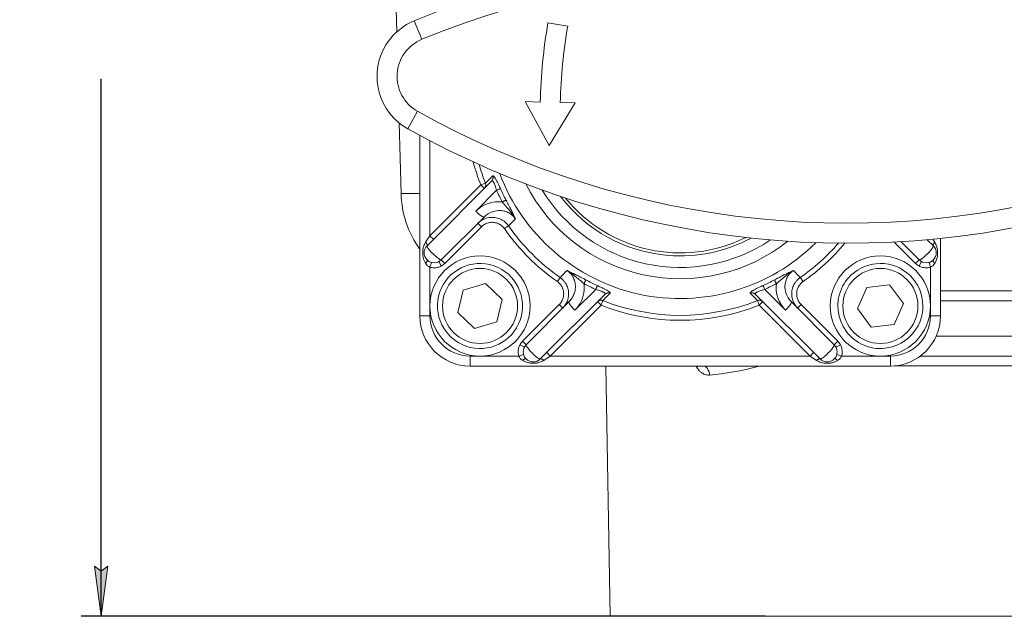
# Model space of a CAD drawing. Header units: millimetres. Extents: x -104 to 382, y -287 to 233.
# Tile 33 of 45: x -104 to -6, y 2 to 62. Entities that reach past the tile are written whole.
import ezdxf

# ---------------------------------------------------------------- set-up
doc = ezdxf.new("R2010")
doc.units = ezdxf.units.MM
doc.linetypes.add('K5LT_BASIC', pattern=[0])
doc.linetypes.add('K5LT_THIN', pattern=[0])
doc.styles.add('KDIMTEXTSTYLE', font='GOST_AU.SHX', dxfattribs={"width": 0.96, "oblique": 15, "height": 5})
doc.dimstyles.new('KDIMSTYLE (1.00)', dxfattribs={"dimtxt": 5, "dimasz": 1, "dimexe": 2, "dimexo": 0, "dimgap": 1, "dimtad": 1, "dimtxsty": 'KDIMTEXTSTYLE', "dimsah": 1, "dimcen": 0, "dimdle": 1, "dimadec": 0, "dimazin": 0, "dimtfac": 0.667, "dimtmove": 0, "dimatfit": 3, "dimfxl": 1, "dimtvp": 1, "dimtolj": 1, "dimtzin": 0, "dimarcsym": 0})

# ---------------------------------------------------------------- blocks, each defined once
blk = doc.blocks.new('KDIMARROW_01')
blk.add_hatch(color=0).paths.add_polyline_path([(0, 0), (-5, 0.658), (-4.5, 0), (-5, -0.658)])
at = {"color": 0, "linetype": 'K5LT_THIN', "lineweight": 18}
for p, q in [((-4.5, 0), (-5, 0.658)), ((-5, 0.658), (0, 0)), ((0, 0), (-5, -0.658)), ((-5, -0.658), (-4.5, 0)), ((0, 0), (-1, 0))]:
    blk.add_line(p, q, dxfattribs=at)

msp = doc.modelspace()

# ---------------------------------------------------------------- linework, layer by layer
at = {"color": 150, "linetype": 'K5LT_BASIC', "lineweight": 20, "true_color": 0x0080ff}
for p, q in [((-66.309, 60.893), (-66.667, 74.552)), ((-51.212, 61.777), (-49.239, 61.449)), ((-51.091, 49.521), (-53.482, 53.913)), ((-53.482, 53.913), (-51.983, 53.875)), ((-48.484, 53.788), (-51.091, 49.521)), ((-49.983, 53.825), (-48.484, 53.788)), ((-65.886, 44.738), (-66.071, 51.78)), ((-64, 50.533), (-64, 32.5)), ((-56.841, 45.972), (-63.293, 39.521)), ((-61.879, 38.107), (-57.6, 42.385)), ((-15.941, 39.926), (-14.121, 38.107)), ((-12.707, 39.521), (-13.308, 40.122)), ((-12.594, 39.387), (-12.594, 39.386)), ((-12, 32.5), (-12, 40.248)), ((-63.293, 38.107), (-63.288, 38.102)), ((-12.712, 38.102), (-12.707, 38.107)), ((-59.678, 35.087), (-57.465, 35.746)), ((-57.465, 35.746), (-55.787, 34.16)), ((-19.367, 35.362), (-17.071, 35.614)), ((-17.071, 35.614), (-15.704, 33.753)), ((-60.213, 32.84), (-59.678, 35.087)), ((-51.979, 28.207), (-45.528, 34.659)), ((-30.472, 34.659), (-24.021, 28.207)), ((-20.296, 33.247), (-19.367, 35.362)), ((-12, 35), (47.89, 35)), ((-55.787, 34.16), (-56.322, 31.913)), ((-49.115, 33.9), (-53.393, 29.621)), ((-22.607, 29.621), (-26.885, 33.9)), ((-15.704, 33.753), (-16.633, 31.638)), ((-58.535, 31.254), (-60.213, 32.84)), ((-18.929, 31.386), (-20.296, 33.247)), ((-56.322, 31.913), (-58.535, 31.254)), ((-16.633, 31.638), (-18.929, 31.386)), ((-53.398, 28.212), (-53.393, 28.207)), ((-52.113, 28.094), (-52.114, 28.094)), ((-22.607, 28.207), (-22.602, 28.212)), ((-14, 28.5), (-3.72, 28.5)), ((-10.387, 28.5), (-8.454, 28.5)), ((-59, 27.5), (-37.991, 27.5)), ((-45, 2.5), (-45.436, 27.5)), ((-38.007, 27.5), (-38.018, 27.5)), ((-38.006, 27.5), (-38.007, 27.5)), ((-38.005, 27.5), (-38.006, 27.5)), ((-38.006, 27.5), (-38.006, 27.5)), ((-38.006, 27.5), (-38.006, 27.5)), ((-38, 27.5), (-38.005, 27.5)), ((-38.005, 27.5), (-38.005, 27.5)), ((-38.005, 27.5), (-38.005, 27.5)), ((-38.005, 27.5), (-38.005, 27.5)), ((-38, 27.5), (-37.989, 27.5)), ((-38, 27.5), (-17, 27.5)), ((-37.98, 27.5), (-37.989, 27.5)), ((-45, 2.5), (41.762, 2.5))]:
    msp.add_line(p, q, dxfattribs=at)
at = {"color": 7, "linetype": 'K5LT_THIN', "lineweight": 18}
for p, q in [((-64.566, 61.99), (-63.807, 60.14)), ((-64.241, 52.947), (-65.217, 51.201)), ((-63, 40.521), (-63, 50.003)), ((-56.732, 46.499), (-57.461, 45.783)), ((-57.92, 45.601), (-63, 40.521)), ((-57.461, 45.783), (-57.92, 45.601)), ((-57.566, 45.247), (-57.92, 45.601)), ((-65.886, 44.738), (-64, 44.738)), ((-58.418, 42.981), (-56.344, 45.056)), ((-61.525, 37.753), (-57.866, 41.412)), ((-58.22, 41.765), (-57.866, 41.412)), ((-55.16, 41.509), (-55.565, 41.226)), ((-63, 40.521), (-63.431, 39.874)), ((-62.646, 40.167), (-63, 40.521)), ((-16.61, 39.888), (-14.475, 37.753)), ((-12.569, 39.874), (-12.767, 40.172)), ((-62.862, 37.853), (-63, 37.372)), ((-61.868, 37.497), (-62.107, 37.936)), ((-61.525, 37.753), (-61.879, 38.107)), ((-14.121, 38.107), (-14.475, 37.753)), ((-13.893, 37.936), (-14.132, 37.497)), ((-13, 37.372), (-13.138, 37.853)), ((-63, 33.5), (-63, 37.372)), ((-13, 37.372), (-13, 33.5)), ((-49.991, 36.34), (-50.274, 35.935)), ((-26.009, 36.34), (-25.726, 35.935)), ((-46.444, 35.156), (-48.519, 33.082)), ((-45.717, 34.039), (-45.001, 34.768)), ((-30.999, 34.768), (-30.283, 34.039)), ((-27.481, 33.082), (-29.556, 35.156)), ((-63, 32.5), (-63, 33.5)), ((-50.088, 33.634), (-53.747, 29.975)), ((-50.979, 28.5), (-45.899, 33.58)), ((-49.735, 33.28), (-50.088, 33.634)), ((-45.899, 33.58), (-46.253, 33.934)), ((-45.899, 33.58), (-45.717, 34.039)), ((-30.283, 34.039), (-30.101, 33.58)), ((-29.747, 33.934), (-30.101, 33.58)), ((-30.101, 33.58), (-25.021, 28.5)), ((-26.265, 33.28), (-25.912, 33.634)), ((-22.253, 29.975), (-25.912, 33.634)), ((-13, 33.5), (-13, 32.5)), ((-12, 34), (-1.892, 34)), ((-63, 32.5), (-64, 32.5)), ((-13, 32.5), (-12, 32.5)), ((-1.693, 30.5), (-12.417, 30.5)), ((-53.564, 29.393), (-54.003, 29.632)), ((-53.393, 29.621), (-53.747, 29.975)), ((-22.253, 29.975), (-22.607, 29.621)), ((-21.997, 29.632), (-22.436, 29.393)), ((-54.128, 28.5), (-53.647, 28.638)), ((-50.979, 28.5), (-51.333, 28.854)), ((-24.667, 28.854), (-25.021, 28.5)), ((-22.353, 28.638), (-21.872, 28.5)), ((-58, 28.5), (-59, 28.5)), ((-59, 28.5), (-59, 27.5)), ((-54.128, 28.5), (-58, 28.5)), ((-51.626, 28.069), (-50.979, 28.5)), ((-25.021, 28.5), (-50.979, 28.5)), ((-25.021, 28.5), (-24.374, 28.069)), ((-18, 28.5), (-21.872, 28.5)), ((-17, 28.5), (-18, 28.5)), ((-17, 28.5), (-17, 27.5)), ((-36.405, 27.5), (-36.324, 27.357)), ((-16.583, 27.517), (-3.64, 27.517))]:
    msp.add_line(p, q, dxfattribs=at)
at = {"color": 150, "linetype": 'K5LT_BASIC', "lineweight": 20, "true_color": 0x0080ff}
for centre in [(-58, 33.5), (-18, 33.5)]:
    msp.add_circle(centre, 5, dxfattribs=at)
at = {"color": 7, "linetype": 'K5LT_THIN', "lineweight": 18}
for centre in [(-58, 33.5), (-18, 33.5)]:
    msp.add_circle(centre, 3.75, dxfattribs=at)
at = {"color": 150, "linetype": 'K5LT_BASIC', "lineweight": 20, "true_color": 0x0080ff}
for centre, radius, start, end in [((-30.424, -21.282), 90, 65.62914, 112.29364), ((-62.29, 56.439), 6, 112.29364, 240.80169), ((3, 52.5), 55, 170.2892, 178.56734), ((3, 52.5), 53, 170.27871, 178.56734), ((-21.312, 129.765), 90, 240.80169, 287.46619), ((-55.89, 45), 10, 181.5, 215.80247), ((-38, 53.5), 16.155, 211.40199, 303.91216), ((-38, 53.5), 15, 217.1245, 265.43474), ((-62.586, 38.814), 1, 135, 315), ((-38, 53.5), 15, 265.43474, 298.18965), ((-13.414, 38.814), 1, 314.99998, 45), ((-58, 33.5), 4.25, 256.59651, 166.59651), ((-18, 33.5), 4.25, 96.27859, 276.27859), ((-18, 33.5), 4.25, 276.27859, 96.27859), ((-13.414, 38.814), 1, 225, 314.99998), ((-58, 33.5), 4.25, 166.59651, 256.59651), ((-59, 32.5), 5, 180, 270), ((-17, 32.5), 5, 270, 0), ((-52.686, 28.914), 1, 135, 224.99998), ((-23.314, 28.914), 1, 225, 45), ((-52.686, 28.914), 1, 224.99998, 315)]:
    msp.add_arc(centre, radius, start, end, dxfattribs=at)
at = {"color": 7, "linetype": 'K5LT_THIN', "lineweight": 18}
for centre, radius, start, end in [((-30.424, -21.282), 88, 65.62914, 112.29364), ((-62.29, 56.439), 4, 112.29364, 240.80169), ((-21.312, 129.765), 88, 240.80169, 287.46619), ((-38, 53.5), 21.429, 195.17462, 201.63049), ((-38, 53.5), 20.935, 196.29881, 201.63049), ((-38, 53.5), 19.261, 200.56973, 314.74442), ((-38, 53.5), 17.284, 206.87491, 308.43924), ((-38, 53.5), 14.7, 218.86545, 296.44871), ((-38, 53.5), 20.935, 214.94551, 235.05449), ((-38, 53.5), 21.429, 214.94551, 235.05449), ((-38, 53.5), 20.935, 304.94551, 319.01534), ((-38, 53.5), 21.429, 304.94551, 320.13954), ((-62.586, 38.814), 1.5, 298.59395, 315), ((-13.414, 38.814), 1.5, 225, 241.40605), ((-38, 53.5), 21.429, 248.36951, 291.63049), ((-38, 53.5), 20.935, 248.36951, 291.63049), ((-59, 32.5), 4, 180, 270), ((-17, 32.5), 4, 270, 0), ((-52.686, 28.914), 1.5, 135, 151.40605), ((-23.314, 28.914), 1.5, 28.59395, 45)]:
    msp.add_arc(centre, radius, start, end, dxfattribs=at)
for centre, major_axis, start_param, end_param in [((-58.308, 43.092), (0.707, -0.707), 4.712389, 6.283185), ((-62.586, 38.814), (-0.707, 0.707), 0, 3.141593), ((-13.414, 38.814), (-0.707, -0.707), 0, 3.141593), ((-48.408, 33.192), (-0.707, 0.707), 0, 1.570796), ((-27.592, 33.192), (0.707, 0.707), 4.712389, 6.283185), ((-52.686, 28.914), (-0.707, 0.707), 0, 3.141593), ((-23.314, 28.914), (-0.707, -0.707), 0, 3.141593)]:
    msp.add_ellipse(centre, major_axis=major_axis, ratio=0.156434, start_param=start_param, end_param=end_param, dxfattribs=at)
for points, knots in [([(-56.841, 45.972), (-56.815, 45.999), (-56.769, 46.057), (-56.719, 46.161), (-56.696, 46.276), (-56.7, 46.393), (-56.719, 46.465), (-56.732, 46.499)], [0, 0, 0, 0, 0.197945, 0.390171, 0.609329, 0.810699, 1, 1, 1, 1]), ([(-55.95, 45.208), (-56.01, 45.34), (-56.118, 45.573), (-56.253, 45.849), (-56.346, 46.028), (-56.415, 46.152), (-56.475, 46.255), (-56.531, 46.342), (-56.58, 46.41), (-56.623, 46.461), (-56.664, 46.496), (-56.697, 46.512), (-56.719, 46.509), (-56.729, 46.502), (-56.732, 46.499)], [0, 0, 0, 0, 0.18605, 0.324661, 0.411351, 0.481051, 0.551006, 0.622787, 0.689486, 0.753279, 0.824329, 0.902637, 0.963613, 1, 1, 1, 1]), ([(-57.461, 45.783), (-57.442, 45.738), (-57.422, 45.654), (-57.423, 45.538), (-57.444, 45.446), (-57.475, 45.369), (-57.517, 45.302), (-57.549, 45.264), (-57.566, 45.247)], [0, 0, 0, 0, 0.247924, 0.44556, 0.592906, 0.739349, 0.875047, 1, 1, 1, 1]), ([(-56.841, 45.972), (-56.829, 45.985), (-56.803, 46), (-56.761, 45.994), (-56.723, 45.968), (-56.685, 45.926), (-56.647, 45.87), (-56.604, 45.792), (-56.551, 45.679), (-56.485, 45.513), (-56.413, 45.296), (-56.366, 45.136), (-56.344, 45.056)], [0, 0, 0, 0, 0.104377, 0.195711, 0.275284, 0.343097, 0.419111, 0.492857, 0.584096, 0.710082, 0.855303, 1, 1, 1, 1]), ([(-56.344, 45.056), (-56.305, 45.073), (-56.232, 45.104), (-56.139, 45.143), (-56.067, 45.171), (-56.012, 45.191), (-55.972, 45.204), (-55.956, 45.207), (-55.95, 45.208)], [0, 0, 0, 0, 0.203979, 0.38485, 0.544686, 0.696166, 0.848629, 1, 1, 1, 1]), ([(-55.77, 43.889), (-55.733, 43.909), (-55.665, 43.944), (-55.58, 43.986), (-55.513, 44.019), (-55.46, 44.043), (-55.415, 44.062), (-55.397, 44.068), (-55.391, 44.069)], [0, 0, 0, 0, 0.200888, 0.374793, 0.514137, 0.660784, 0.820212, 1, 1, 1, 1]), ([(-55.77, 43.889), (-55.694, 43.796), (-55.554, 43.629), (-55.366, 43.405), (-55.22, 43.232), (-55.095, 43.083), (-54.96, 42.919), (-54.799, 42.716), (-54.622, 42.471), (-54.507, 42.29), (-54.453, 42.194)], [0, 0, 0, 0, 0.182381, 0.322131, 0.422058, 0.503697, 0.596708, 0.717691, 0.856208, 1, 1, 1, 1]), ([(-54.453, 42.194), (-54.493, 42.28), (-54.57, 42.447), (-54.69, 42.697), (-54.801, 42.923), (-54.907, 43.137), (-55.018, 43.354), (-55.14, 43.592), (-55.266, 43.833), (-55.351, 43.994), (-55.391, 44.069)], [0, 0, 0, 0, 0.16939, 0.318095, 0.446116, 0.548162, 0.658133, 0.776029, 0.89439, 1, 1, 1, 1]), ([(-55.16, 41.509), (-55.321, 41.739), (-55.669, 42.055), (-56.175, 42.273), (-56.539, 42.347), (-56.919, 42.365), (-57.387, 42.286), (-57.857, 42.073), (-58.115, 41.871), (-58.22, 41.765)], [0, 0, 0, 0, 0.241363, 0.392144, 0.466253, 0.559814, 0.718187, 0.871048, 1, 1, 1, 1]), ([(-57.6, 42.385), (-57.347, 42.638), (-56.811, 42.955), (-56.054, 43.062), (-55.526, 42.978), (-55.109, 42.807), (-54.74, 42.55), (-54.536, 42.318), (-54.453, 42.194)], [0, 0, 0, 0, 0.297769, 0.499557, 0.627085, 0.742689, 0.874234, 1, 1, 1, 1]), ([(-57.866, 41.412), (-57.819, 41.456), (-57.772, 41.5), (-57.668, 41.579), (-57.612, 41.616), (-57.493, 41.684), (-57.43, 41.715), (-57.299, 41.768), (-57.231, 41.791), (-57.092, 41.826), (-57.021, 41.84), (-56.881, 41.856), (-56.811, 41.859), (-56.674, 41.856), (-56.606, 41.85), (-56.479, 41.829), (-56.419, 41.815), (-56.299, 41.779), (-56.238, 41.756), (-56.118, 41.702), (-56.058, 41.67), (-55.944, 41.599), (-55.888, 41.559), (-55.784, 41.474), (-55.734, 41.427), (-55.644, 41.331), (-55.603, 41.28), (-55.566, 41.226), (-55.566, 41.226), (-55.565, 41.226)], [0, 0, 0, 0, 0.073587, 0.073587, 0.150561, 0.150561, 0.230423, 0.230423, 0.312031, 0.312031, 0.393736, 0.393736, 0.473813, 0.473813, 0.550972, 0.550972, 0.621285, 0.621285, 0.694876, 0.694876, 0.77109, 0.77109, 0.848465, 0.848465, 0.925126, 0.925126, 0.999363, 0.999363, 1, 1, 1, 1]), ([(-63.431, 39.874), (-63.496, 39.776), (-63.597, 39.58), (-63.681, 39.281), (-63.717, 39.021), (-63.726, 38.811), (-63.718, 38.629), (-63.699, 38.472), (-63.671, 38.322), (-63.632, 38.179), (-63.582, 38.039), (-63.518, 37.895), (-63.463, 37.801), (-63.431, 37.753)], [0, 0, 0, 0, 0.180904, 0.321004, 0.415905, 0.508672, 0.578514, 0.640285, 0.707508, 0.773556, 0.836919, 0.911933, 1, 1, 1, 1]), ([(-63.293, 39.521), (-63.281, 39.532), (-63.271, 39.563), (-63.282, 39.625), (-63.309, 39.693), (-63.356, 39.775), (-63.402, 39.839), (-63.431, 39.874)], [0, 0, 0, 0, 0.243298, 0.432812, 0.590418, 0.773189, 1, 1, 1, 1]), ([(-12.569, 39.874), (-12.6, 39.836), (-12.649, 39.769), (-12.695, 39.684), (-12.72, 39.618), (-12.728, 39.56), (-12.718, 39.532), (-12.707, 39.521)], [0, 0, 0, 0, 0.243328, 0.432853, 0.590456, 0.77321, 1, 1, 1, 1]), ([(-12.569, 37.753), (-12.513, 37.837), (-12.429, 37.995), (-12.348, 38.235), (-12.304, 38.447), (-12.28, 38.647), (-12.274, 38.84), (-12.283, 39.009), (-12.301, 39.154), (-12.33, 39.308), (-12.378, 39.484), (-12.456, 39.684), (-12.526, 39.81), (-12.569, 39.874)], [0, 0, 0, 0, 0.153809, 0.264178, 0.347205, 0.43238, 0.514947, 0.58369, 0.639658, 0.698061, 0.785167, 0.88265, 1, 1, 1, 1]), ([(-63, 37.372), (-62.939, 37.357), (-62.879, 37.342), (-62.752, 37.322), (-62.686, 37.317), (-62.552, 37.314), (-62.483, 37.318), (-62.347, 37.333), (-62.278, 37.346), (-62.146, 37.379), (-62.081, 37.4), (-61.967, 37.447), (-61.917, 37.472), (-61.868, 37.497)], [0, 0, 0, 0, 0.161355, 0.161355, 0.330537, 0.330537, 0.505467, 0.505467, 0.682468, 0.682468, 0.857075, 0.857075, 1, 1, 1, 1]), ([(-14.132, 37.497), (-14.076, 37.469), (-14.02, 37.44), (-13.901, 37.394), (-13.837, 37.375), (-13.707, 37.343), (-13.639, 37.331), (-13.503, 37.317), (-13.434, 37.314), (-13.297, 37.318), (-13.229, 37.324), (-13.107, 37.345), (-13.054, 37.358), (-13, 37.372)], [0, 0, 0, 0, 0.161355, 0.161355, 0.330537, 0.330537, 0.505467, 0.505467, 0.682468, 0.682468, 0.857075, 0.857075, 1, 1, 1, 1]), ([(-49.306, 37.047), (-49.201, 36.977), (-49.018, 36.823), (-48.807, 36.566), (-48.66, 36.314), (-48.557, 36.058), (-48.489, 35.786), (-48.458, 35.477), (-48.48, 35.097), (-48.598, 34.657), (-48.822, 34.234), (-49.018, 33.997), (-49.115, 33.9)], [0, 0, 0, 0, 0.10623, 0.199683, 0.277295, 0.348818, 0.43027, 0.510486, 0.606942, 0.745695, 0.88579, 1, 1, 1, 1]), ([(-47.431, 36.109), (-47.541, 36.168), (-47.744, 36.275), (-48.017, 36.416), (-48.247, 36.534), (-48.462, 36.642), (-48.698, 36.759), (-48.93, 36.871), (-49.138, 36.969), (-49.255, 37.024), (-49.306, 37.047)], [0, 0, 0, 0, 0.153688, 0.283869, 0.390543, 0.495792, 0.616801, 0.773584, 0.89921, 1, 1, 1, 1]), ([(-49.306, 37.047), (-49.171, 36.97), (-48.946, 36.823), (-48.678, 36.618), (-48.49, 36.466), (-48.344, 36.344), (-48.196, 36.219), (-48.024, 36.074), (-47.825, 35.907), (-47.685, 35.79), (-47.611, 35.73)], [0, 0, 0, 0, 0.203456, 0.353811, 0.454283, 0.535726, 0.621622, 0.729074, 0.856027, 1, 1, 1, 1]), ([(-26.694, 37.047), (-26.78, 37.008), (-26.946, 36.93), (-27.197, 36.81), (-27.423, 36.699), (-27.637, 36.593), (-27.854, 36.483), (-28.092, 36.36), (-28.333, 36.234), (-28.494, 36.149), (-28.569, 36.109)], [0, 0, 0, 0, 0.169338, 0.317999, 0.445983, 0.548014, 0.657976, 0.775869, 0.89428, 1, 1, 1, 1]), ([(-28.389, 35.73), (-28.296, 35.806), (-28.129, 35.946), (-27.905, 36.134), (-27.732, 36.28), (-27.583, 36.405), (-27.419, 36.54), (-27.216, 36.701), (-26.971, 36.878), (-26.79, 36.993), (-26.694, 37.047)], [0, 0, 0, 0, 0.182384, 0.322136, 0.422063, 0.503701, 0.596709, 0.717688, 0.856203, 1, 1, 1, 1]), ([(-26.885, 33.9), (-27.138, 34.153), (-27.455, 34.689), (-27.562, 35.446), (-27.478, 35.974), (-27.307, 36.392), (-27.05, 36.76), (-26.818, 36.964), (-26.694, 37.047)], [0, 0, 0, 0, 0.297781, 0.499583, 0.62713, 0.742753, 0.874286, 1, 1, 1, 1]), ([(-50.274, 35.935), (-50.224, 35.897), (-50.174, 35.859), (-50.08, 35.774), (-50.034, 35.727), (-49.951, 35.628), (-49.912, 35.575), (-49.844, 35.47), (-49.815, 35.418), (-49.762, 35.307), (-49.738, 35.248), (-49.697, 35.126), (-49.68, 35.062), (-49.655, 34.934), (-49.647, 34.868), (-49.639, 34.738), (-49.64, 34.672), (-49.649, 34.545), (-49.657, 34.483), (-49.683, 34.355), (-49.701, 34.289), (-49.745, 34.159), (-49.772, 34.095), (-49.834, 33.971), (-49.869, 33.91), (-49.946, 33.797), (-49.988, 33.742), (-50.051, 33.672), (-50.07, 33.653), (-50.088, 33.634)], [0, 0, 0, 0, 0.072109, 0.072109, 0.146042, 0.146042, 0.220707, 0.220707, 0.288571, 0.288571, 0.361299, 0.361299, 0.435756, 0.435756, 0.510716, 0.510716, 0.584802, 0.584802, 0.65607, 0.65607, 0.733297, 0.733297, 0.812326, 0.812326, 0.891577, 0.891577, 0.969337, 0.969337, 1, 1, 1, 1]), ([(-49.735, 33.28), (-49.624, 33.39), (-49.444, 33.622), (-49.265, 33.991), (-49.175, 34.319), (-49.14, 34.609), (-49.145, 34.875), (-49.186, 35.143), (-49.261, 35.399), (-49.37, 35.644), (-49.519, 35.885), (-49.723, 36.127), (-49.894, 36.272), (-49.991, 36.34)], [0, 0, 0, 0, 0.134752, 0.251565, 0.35044, 0.425196, 0.501122, 0.578218, 0.656422, 0.729356, 0.807577, 0.898116, 1, 1, 1, 1]), ([(-48.519, 33.082), (-47.985, 33.615), (-47.549, 34.55), (-47.583, 35.525), (-47.611, 35.73)], [0, 0, 0, 0, 0.7872872, 0.9999976, 0.9999976, 0.9999976, 0.9999976]), ([(-47.431, 36.109), (-47.432, 36.102), (-47.439, 36.081), (-47.461, 36.031), (-47.488, 35.973), (-47.52, 35.907), (-47.561, 35.825), (-47.593, 35.763), (-47.611, 35.73)], [0, 0, 0, 0, 0.20069, 0.374399, 0.513639, 0.660238, 0.819862, 1, 1, 1, 1]), ([(-46.292, 35.55), (-46.293, 35.543), (-46.298, 35.52), (-46.317, 35.464), (-46.342, 35.398), (-46.372, 35.324), (-46.406, 35.243), (-46.431, 35.185), (-46.444, 35.156)], [0, 0, 0, 0, 0.203981, 0.384854, 0.54469, 0.69617, 0.848631, 1, 1, 1, 1]), ([(-45.001, 34.768), (-44.986, 34.784), (-44.99, 34.824), (-45.067, 34.903), (-45.171, 34.978), (-45.279, 35.045), (-45.402, 35.115), (-45.535, 35.186), (-45.681, 35.26), (-45.84, 35.339), (-46.008, 35.419), (-46.162, 35.49), (-46.254, 35.532), (-46.292, 35.55)], [0, 0, 0, 0, 0.164999, 0.30138, 0.391792, 0.475245, 0.55107, 0.630724, 0.703816, 0.7817, 0.870266, 0.946594, 1, 1, 1, 1]), ([(-29.708, 35.55), (-29.84, 35.49), (-30.073, 35.382), (-30.349, 35.247), (-30.528, 35.154), (-30.652, 35.085), (-30.755, 35.025), (-30.842, 34.969), (-30.91, 34.92), (-30.961, 34.877), (-30.996, 34.836), (-31.012, 34.803), (-31.009, 34.781), (-31.002, 34.771), (-30.999, 34.768)], [0, 0, 0, 0, 0.186051, 0.324662, 0.411352, 0.481054, 0.55101, 0.622793, 0.689492, 0.753284, 0.824334, 0.902642, 0.963616, 1, 1, 1, 1]), ([(-29.556, 35.156), (-29.573, 35.195), (-29.604, 35.268), (-29.643, 35.361), (-29.671, 35.433), (-29.691, 35.488), (-29.704, 35.528), (-29.707, 35.544), (-29.708, 35.55)], [0, 0, 0, 0, 0.203979, 0.38485, 0.544683, 0.69616, 0.848622, 1, 1, 1, 1]), ([(-28.389, 35.73), (-28.409, 35.767), (-28.444, 35.835), (-28.486, 35.92), (-28.519, 35.987), (-28.543, 36.04), (-28.562, 36.085), (-28.568, 36.103), (-28.569, 36.109)], [0, 0, 0, 0, 0.200888, 0.374792, 0.514134, 0.660777, 0.820206, 1, 1, 1, 1]), ([(-26.009, 36.34), (-26.106, 36.272), (-26.277, 36.126), (-26.483, 35.882), (-26.63, 35.643), (-26.736, 35.404), (-26.812, 35.152), (-26.859, 34.856), (-26.858, 34.488), (-26.767, 34.062), (-26.567, 33.634), (-26.373, 33.387), (-26.265, 33.28)], [0, 0, 0, 0, 0.101867, 0.192385, 0.272016, 0.340759, 0.415647, 0.496774, 0.596456, 0.730166, 0.868787, 1, 1, 1, 1]), ([(-25.912, 33.634), (-25.956, 33.681), (-26, 33.728), (-26.08, 33.832), (-26.118, 33.889), (-26.186, 34.006), (-26.216, 34.069), (-26.269, 34.196), (-26.291, 34.263), (-26.326, 34.396), (-26.34, 34.464), (-26.356, 34.594), (-26.36, 34.658), (-26.359, 34.786), (-26.354, 34.851), (-26.337, 34.98), (-26.323, 35.045), (-26.289, 35.172), (-26.267, 35.234), (-26.217, 35.353), (-26.189, 35.411), (-26.124, 35.521), (-26.088, 35.575), (-26.009, 35.677), (-25.965, 35.727), (-25.873, 35.818), (-25.824, 35.861), (-25.757, 35.912), (-25.741, 35.923), (-25.726, 35.935)], [0, 0, 0, 0, 0.073989, 0.073989, 0.150798, 0.150798, 0.229537, 0.229537, 0.308826, 0.308826, 0.387102, 0.387102, 0.459649, 0.459649, 0.533403, 0.533403, 0.608317, 0.608317, 0.683063, 0.683063, 0.755894, 0.755894, 0.829006, 0.829006, 0.903596, 0.903596, 0.977744, 0.977744, 1, 1, 1, 1]), ([(-46.444, 35.156), (-46.372, 35.136), (-46.242, 35.098), (-46.071, 35.043), (-45.93, 34.992), (-45.809, 34.943), (-45.709, 34.897), (-45.628, 34.852), (-45.552, 34.798), (-45.496, 34.729), (-45.505, 34.682), (-45.528, 34.659)], [0, 0, 0, 0, 0.130885, 0.235448, 0.326695, 0.417416, 0.504195, 0.580732, 0.668347, 0.810338, 1, 1, 1, 1]), ([(-45.001, 34.768), (-45.045, 34.785), (-45.129, 34.804), (-45.243, 34.801), (-45.335, 34.78), (-45.411, 34.747), (-45.475, 34.706), (-45.512, 34.675), (-45.528, 34.659)], [0, 0, 0, 0, 0.247645, 0.446365, 0.596162, 0.745673, 0.880286, 1, 1, 1, 1]), ([(-30.472, 34.659), (-30.499, 34.685), (-30.557, 34.731), (-30.661, 34.781), (-30.776, 34.804), (-30.893, 34.8), (-30.965, 34.781), (-30.999, 34.768)], [0, 0, 0, 0, 0.197944, 0.390168, 0.609321, 0.810692, 1, 1, 1, 1]), ([(-30.472, 34.659), (-30.485, 34.671), (-30.5, 34.697), (-30.494, 34.739), (-30.468, 34.777), (-30.426, 34.815), (-30.37, 34.853), (-30.292, 34.896), (-30.179, 34.949), (-30.013, 35.015), (-29.796, 35.087), (-29.636, 35.134), (-29.556, 35.156)], [0, 0, 0, 0, 0.104377, 0.195711, 0.275284, 0.343097, 0.419111, 0.492857, 0.584096, 0.710084, 0.855305, 1, 1, 1, 1]), ([(-46.253, 33.934), (-46.225, 33.961), (-46.168, 34.006), (-46.072, 34.052), (-45.975, 34.075), (-45.88, 34.079), (-45.793, 34.066), (-45.74, 34.049), (-45.717, 34.039)], [0, 0, 0, 0, 0.202037, 0.37926, 0.547702, 0.714906, 0.871017, 1, 1, 1, 1]), ([(-30.283, 34.039), (-30.236, 34.059), (-30.146, 34.08), (-30.023, 34.075), (-29.922, 34.049), (-29.83, 34.004), (-29.774, 33.96), (-29.747, 33.934)], [0, 0, 0, 0, 0.264168, 0.468279, 0.63214, 0.802943, 1, 1, 1, 1]), ([(-54.003, 29.632), (-54.031, 29.576), (-54.06, 29.52), (-54.106, 29.401), (-54.125, 29.337), (-54.157, 29.207), (-54.169, 29.139), (-54.183, 29.003), (-54.186, 28.934), (-54.182, 28.797), (-54.176, 28.729), (-54.155, 28.607), (-54.142, 28.554), (-54.128, 28.5)], [0, 0, 0, 0, 0.161355, 0.161355, 0.330537, 0.330537, 0.505467, 0.505467, 0.682468, 0.682468, 0.857075, 0.857075, 1, 1, 1, 1]), ([(-21.872, 28.5), (-21.857, 28.561), (-21.842, 28.621), (-21.822, 28.748), (-21.817, 28.814), (-21.814, 28.948), (-21.818, 29.017), (-21.833, 29.153), (-21.846, 29.222), (-21.879, 29.354), (-21.9, 29.419), (-21.947, 29.533), (-21.972, 29.583), (-21.997, 29.632)], [0, 0, 0, 0, 0.161355, 0.161355, 0.330537, 0.330537, 0.505467, 0.505467, 0.682468, 0.682468, 0.857075, 0.857075, 1, 1, 1, 1]), ([(-53.747, 28.069), (-53.663, 28.013), (-53.505, 27.929), (-53.265, 27.848), (-53.054, 27.804), (-52.853, 27.78), (-52.66, 27.774), (-52.491, 27.783), (-52.346, 27.801), (-52.192, 27.83), (-52.016, 27.878), (-51.816, 27.956), (-51.69, 28.026), (-51.626, 28.069)], [0, 0, 0, 0, 0.153801, 0.264166, 0.34719, 0.432364, 0.514929, 0.583672, 0.63964, 0.698044, 0.785155, 0.882644, 1, 1, 1, 1]), ([(-51.626, 28.069), (-51.664, 28.1), (-51.731, 28.149), (-51.816, 28.195), (-51.882, 28.22), (-51.94, 28.228), (-51.968, 28.218), (-51.979, 28.207)], [0, 0, 0, 0, 0.243306, 0.432823, 0.590432, 0.773199, 1, 1, 1, 1]), ([(-24.021, 28.207), (-24.032, 28.219), (-24.063, 28.229), (-24.125, 28.218), (-24.193, 28.191), (-24.275, 28.144), (-24.339, 28.098), (-24.374, 28.069)], [0, 0, 0, 0, 0.243311, 0.432829, 0.590432, 0.773196, 1, 1, 1, 1]), ([(-24.374, 28.069), (-24.276, 28.004), (-24.08, 27.903), (-23.78, 27.819), (-23.52, 27.783), (-23.311, 27.774), (-23.129, 27.782), (-22.971, 27.801), (-22.822, 27.83), (-22.678, 27.868), (-22.539, 27.918), (-22.395, 27.982), (-22.301, 28.037), (-22.253, 28.069)], [0, 0, 0, 0, 0.180972, 0.32112, 0.416038, 0.508821, 0.578667, 0.640439, 0.707664, 0.773711, 0.837073, 0.912036, 1, 1, 1, 1]), ([(-36.324, 27.357), (-36.255, 27.235), (-36.116, 27.043), (-35.905, 26.852), (-35.72, 26.735), (-35.536, 26.655), (-35.316, 26.601), (-35.152, 26.597), (-35.062, 26.604)], [0, 0, 0, 0, 0.221216, 0.396078, 0.52167, 0.649733, 0.808204, 1, 1, 1, 1]), ([(-35.062, 26.604), (-35.066, 26.7), (-35.095, 26.874), (-35.177, 27.092), (-35.277, 27.258), (-35.386, 27.382), (-35.481, 27.458), (-35.536, 27.492), (-35.551, 27.5)], [0, 0, 0, 0, 0.1769741, 0.3249483, 0.4415641, 0.5589508, 0.6656926, 0.703828, 0.703828, 0.703828, 0.703828])]:
    msp.add_open_spline(points, degree=3, knots=knots, dxfattribs=at)
for points in [[(-56.344, 45.056), (-56.253, 44.859), (-56.071, 44.465), (-55.871, 44.081), (-55.77, 43.889)], [(-55.391, 44.069), (-55.59, 44.443), (-55.776, 44.822), (-55.95, 45.208)], [(-55.77, 43.889), (-56.728, 44.017), (-57.741, 43.659), (-58.418, 42.981)], [(-55.16, 41.509), (-54.925, 41.737), (-54.689, 41.966), (-54.453, 42.194)], [(-63.428, 37.748), (-63.314, 37.577), (-63.164, 37.443), (-63, 37.372)], [(-13, 37.372), (-12.836, 37.443), (-12.686, 37.577), (-12.572, 37.748)], [(-49.306, 37.047), (-49.534, 36.811), (-49.763, 36.575), (-49.991, 36.34)], [(-26.009, 36.34), (-26.237, 36.575), (-26.466, 36.811), (-26.694, 37.047)], [(-47.611, 35.73), (-47.419, 35.629), (-47.035, 35.429), (-46.641, 35.247), (-46.444, 35.156)], [(-46.292, 35.55), (-46.678, 35.724), (-47.057, 35.91), (-47.431, 36.109)], [(-28.569, 36.109), (-28.943, 35.91), (-29.322, 35.724), (-29.708, 35.55)], [(-29.556, 35.156), (-29.359, 35.247), (-28.965, 35.429), (-28.581, 35.629), (-28.389, 35.73)], [(-28.389, 35.73), (-28.517, 34.772), (-28.159, 33.759), (-27.481, 33.082)], [(-54.128, 28.5), (-54.057, 28.336), (-53.923, 28.186), (-53.752, 28.072)], [(-22.248, 28.072), (-22.077, 28.186), (-21.943, 28.336), (-21.872, 28.5)], [(-36.324, 27.357), (-36.294, 27.405), (-36.27, 27.453), (-36.253, 27.5)], [(-35.062, 26.604), (-33.548, 26.729), (-31.874, 27.005), (-30.124, 27.5)]]:
    msp.add_open_spline(points, degree=3, dxfattribs=at)
at = {"color": 150, "linetype": 'K5LT_BASIC', "lineweight": 20, "true_color": 0x0080ff}
for points, knots in [([(-12.594, 39.386), (-12.589, 39.379), (-12.585, 39.372), (-12.574, 39.356), (-12.567, 39.346), (-12.555, 39.326), (-12.549, 39.315), (-12.537, 39.294), (-12.531, 39.283), (-12.52, 39.261), (-12.514, 39.25), (-12.507, 39.235), (-12.505, 39.231), (-12.503, 39.226)], [0, 0, 0, 0, 0.841664, 0.841664, 1.963884, 1.963884, 3.163884, 3.163884, 4.363884, 4.363884, 5.563884, 5.563884, 6, 6, 6, 6]), ([(-12.572, 37.748), (-12.581, 37.768), (-12.593, 37.783), (-12.616, 37.814), (-12.627, 37.829), (-12.647, 37.86), (-12.656, 37.874), (-12.673, 37.903), (-12.681, 37.917), (-12.694, 37.945), (-12.7, 37.958), (-12.71, 37.983), (-12.714, 37.995), (-12.72, 38.018), (-12.723, 38.029), (-12.725, 38.048), (-12.725, 38.058), (-12.723, 38.074), (-12.722, 38.082), (-12.716, 38.095), (-12.713, 38.101), (-12.708, 38.106), (-12.707, 38.106), (-12.712, 38.102)], [0, 0, 0, 0, 0.099452, 0.099452, 0.198904, 0.198904, 0.298356, 0.298356, 0.397808, 0.397808, 0.49726, 0.49726, 0.596712, 0.596712, 0.696164, 0.696164, 0.795616, 0.795616, 0.895068, 0.895068, 0.994521, 0.994521, 1, 1, 1, 1]), ([(-53.752, 28.072), (-53.732, 28.081), (-53.717, 28.093), (-53.686, 28.116), (-53.671, 28.127), (-53.64, 28.147), (-53.626, 28.156), (-53.597, 28.173), (-53.583, 28.181), (-53.555, 28.194), (-53.542, 28.2), (-53.517, 28.21), (-53.505, 28.214), (-53.482, 28.22), (-53.471, 28.223), (-53.452, 28.225), (-53.442, 28.225), (-53.426, 28.223), (-53.418, 28.222), (-53.405, 28.216), (-53.399, 28.213), (-53.394, 28.208), (-53.394, 28.207), (-53.398, 28.212)], [0, 0, 0, 0, 0.099452, 0.099452, 0.198904, 0.198904, 0.298356, 0.298356, 0.397808, 0.397808, 0.49726, 0.49726, 0.596712, 0.596712, 0.696164, 0.696164, 0.795616, 0.795616, 0.895068, 0.895068, 0.994521, 0.994521, 1, 1, 1, 1]), ([(-52.114, 28.094), (-52.121, 28.089), (-52.128, 28.085), (-52.144, 28.074), (-52.154, 28.067), (-52.174, 28.055), (-52.185, 28.049), (-52.206, 28.037), (-52.217, 28.031), (-52.239, 28.02), (-52.25, 28.014), (-52.265, 28.007), (-52.269, 28.005), (-52.274, 28.003)], [0, 0, 0, 0, 0.841755, 0.841755, 1.964096, 1.964096, 3.164096, 3.164096, 4.364096, 4.364096, 5.564096, 5.564096, 6, 6, 6, 6])]:
    msp.add_open_spline(points, degree=3, knots=knots, dxfattribs=at)
for points in [[(-63.431, 37.753), (-63.431, 37.753), (-63.431, 37.753), (-63.432, 37.752), (-63.428, 37.748)], [(-63.293, 38.107), (-63.269, 38.083), (-63.27, 37.987), (-63.367, 37.831), (-63.431, 37.753)], [(-63.288, 38.102), (-63.269, 38.083), (-63.27, 37.986), (-63.368, 37.83), (-63.428, 37.748)], [(-63.027, 37.916), (-63.125, 37.965), (-63.214, 38.028), (-63.288, 38.102)], [(-12.712, 38.102), (-12.785, 38.028), (-12.875, 37.965), (-12.973, 37.916)], [(-12.569, 37.753), (-12.633, 37.831), (-12.73, 37.987), (-12.731, 38.083), (-12.707, 38.107)], [(-12.572, 37.748), (-12.568, 37.752), (-12.569, 37.753), (-12.569, 37.753), (-12.569, 37.753)], [(-53.752, 28.072), (-53.748, 28.068), (-53.747, 28.069), (-53.747, 28.069), (-53.747, 28.069)], [(-53.747, 28.069), (-53.669, 28.133), (-53.513, 28.23), (-53.417, 28.231), (-53.393, 28.207)], [(-53.398, 28.212), (-53.472, 28.285), (-53.535, 28.375), (-53.584, 28.473)], [(-22.607, 28.207), (-22.583, 28.231), (-22.487, 28.23), (-22.331, 28.133), (-22.253, 28.069)], [(-22.416, 28.473), (-22.465, 28.375), (-22.528, 28.286), (-22.602, 28.212)], [(-22.602, 28.212), (-22.583, 28.231), (-22.486, 28.23), (-22.33, 28.132), (-22.248, 28.072)], [(-22.253, 28.069), (-22.253, 28.069), (-22.253, 28.069), (-22.252, 28.068), (-22.248, 28.072)]]:
    msp.add_open_spline(points, degree=3, dxfattribs=at)

# ---------------------------------------------------------------- dimensions: what is measured, and where the dimension line sits
at = {"color": 7}
msp.add_linear_dim(base=(-95.856, 215.5), p1=(-29.524, 2.5), p2=(0, 215.5), angle=90, location=(-95.856, 109), dimstyle='KDIMSTYLE (1.00)', override={"dimexo": 0, "dimpost": '\\H5.0;\\W0.965;\\Q15;<>', "dimblk1": 'KDIMARROW_01', "dimblk2": 'KDIMARROW_01', "dimse1": 0, "dimse2": 0, "dimclrt": 7, "dimtolj": 1}, dxfattribs=at).render()

doc.saveas('drawing.dxf')
